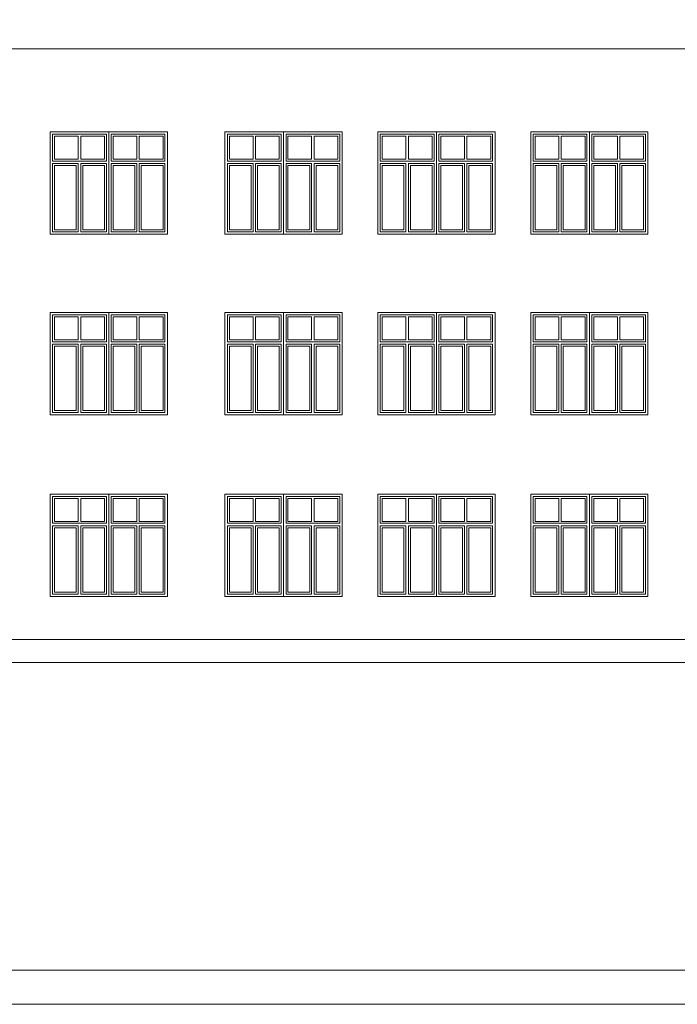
# Model space of a CAD drawing. Header units: millimetres. Extents: x 72202 to 304796, y 21658 to 519946.
# Tile 32 of 95: x 219273 to 220620, y 200419 to 202435. Entities that reach past the tile are written whole.
import ezdxf

# ---------------------------------------------------------------- set-up
doc = ezdxf.new("R2010")
doc.units = ezdxf.units.MM
doc.layers.add('LINIA CIENKA', color=7, linetype='Continuous', lineweight=13)
doc.layers.add('LINIA-NIE DRUKOWAĆ', color=3, linetype='Continuous', lineweight=20, plot=False)

msp = doc.modelspace()

# ---------------------------------------------------------------- linework, layer by layer
at = {"layer": 'LINIA CIENKA'}
for p, q in [((218508.167, 202376.042), (222916.206, 202376.042)), ((219335.255, 202206.042), (219335.255, 201996.042)), ((219335.255, 202206.042), (219575.255, 202206.042)), ((219575.255, 202206.042), (219575.255, 201996.042)), ((219693.152, 202206.042), (219693.152, 201996.042)), ((219693.152, 202206.042), (219933.152, 202206.042)), ((219933.152, 202206.042), (219933.152, 201996.042)), ((220006.295, 202206.042), (220006.295, 201996.042)), ((220006.295, 202206.042), (220246.295, 202206.042)), ((220246.295, 202206.042), (220246.295, 201996.042)), ((220319.468, 202206.042), (220319.468, 201996.042)), ((220319.468, 202206.042), (220559.468, 202206.042)), ((220559.468, 202206.042), (220559.468, 201996.042)), ((219335.255, 201996.042), (219575.255, 201996.042)), ((219693.152, 201996.042), (219933.152, 201996.042)), ((220006.295, 201996.042), (220246.295, 201996.042)), ((220319.468, 201996.042), (220559.468, 201996.042)), ((219335.255, 201836.042), (219335.255, 201626.042)), ((219335.255, 201836.042), (219575.255, 201836.042)), ((219575.255, 201836.042), (219575.255, 201626.042)), ((219693.152, 201836.042), (219693.152, 201626.042)), ((219693.152, 201836.042), (219933.152, 201836.042)), ((219933.152, 201836.042), (219933.152, 201626.042)), ((220006.295, 201836.042), (220006.295, 201626.042)), ((220006.295, 201836.042), (220246.295, 201836.042)), ((220246.295, 201836.042), (220246.295, 201626.042)), ((220319.468, 201836.042), (220319.468, 201626.042)), ((220319.468, 201836.042), (220559.468, 201836.042)), ((220559.468, 201836.042), (220559.468, 201626.042)), ((219335.255, 201626.042), (219575.255, 201626.042)), ((219693.152, 201626.042), (219933.152, 201626.042)), ((220006.295, 201626.042), (220246.295, 201626.042)), ((220319.468, 201626.042), (220559.468, 201626.042)), ((219335.255, 201464.042), (219335.255, 201254.042)), ((219335.255, 201464.042), (219575.255, 201464.042)), ((219575.255, 201464.042), (219575.255, 201254.042)), ((219693.152, 201464.042), (219693.152, 201254.042)), ((219693.152, 201464.042), (219933.152, 201464.042)), ((219933.152, 201464.042), (219933.152, 201254.042)), ((220006.295, 201464.042), (220006.295, 201254.042)), ((220006.295, 201464.042), (220246.295, 201464.042)), ((220246.295, 201464.042), (220246.295, 201254.042)), ((220319.468, 201464.042), (220319.468, 201254.042)), ((220319.468, 201464.042), (220559.468, 201464.042)), ((220559.468, 201464.042), (220559.468, 201254.042)), ((219335.255, 201254.042), (219575.255, 201254.042)), ((219693.152, 201254.042), (219933.152, 201254.042)), ((220006.295, 201254.042), (220246.295, 201254.042)), ((220319.468, 201254.042), (220559.468, 201254.042)), ((218508.167, 201166.042), (222916.206, 201166.042))]:
    msp.add_line(p, q, dxfattribs=at)
at = {"layer": 'LINIA CIENKA', "color": 8}
for p, q in [((219455.255, 202206.042), (219455.255, 201996.042)), ((219813.152, 202206.042), (219813.152, 201996.042)), ((220126.295, 202206.042), (220126.295, 201996.042)), ((220439.468, 202206.042), (220439.468, 201996.042)), ((219340.255, 202201.042), (219340.255, 202146.042)), ((219340.255, 202201.042), (219450.255, 202201.042)), ((219344.255, 202197.042), (219344.255, 202150.042)), ((219344.255, 202197.042), (219392.755, 202197.042)), ((219392.755, 202150.042), (219392.755, 202197.042)), ((219397.755, 202197.042), (219446.255, 202197.042)), ((219397.755, 202150.042), (219397.755, 202197.042)), ((219446.255, 202197.042), (219446.255, 202150.042)), ((219450.255, 202201.042), (219450.255, 202146.042)), ((219460.255, 202201.042), (219570.255, 202201.042)), ((219460.255, 202201.042), (219460.255, 202146.042)), ((219464.255, 202197.042), (219464.255, 202150.042)), ((219464.255, 202197.042), (219512.755, 202197.042)), ((219512.755, 202150.042), (219512.755, 202197.042)), ((219517.755, 202197.042), (219566.255, 202197.042)), ((219517.755, 202150.042), (219517.755, 202197.042)), ((219566.255, 202197.042), (219566.255, 202150.042)), ((219570.255, 202201.042), (219570.255, 202146.042)), ((219698.152, 202201.042), (219698.152, 202146.042)), ((219698.152, 202201.042), (219808.152, 202201.042)), ((219702.152, 202197.042), (219702.152, 202150.042)), ((219702.152, 202197.042), (219750.652, 202197.042)), ((219750.652, 202150.042), (219750.652, 202197.042)), ((219755.652, 202197.042), (219804.152, 202197.042)), ((219755.652, 202150.042), (219755.652, 202197.042)), ((219804.152, 202197.042), (219804.152, 202150.042)), ((219808.152, 202201.042), (219808.152, 202146.042)), ((219818.152, 202201.042), (219928.152, 202201.042)), ((219818.152, 202201.042), (219818.152, 202146.042)), ((219822.152, 202197.042), (219822.152, 202150.042)), ((219822.152, 202197.042), (219870.652, 202197.042)), ((219870.652, 202150.042), (219870.652, 202197.042)), ((219875.652, 202197.042), (219924.152, 202197.042)), ((219875.652, 202150.042), (219875.652, 202197.042)), ((219924.152, 202197.042), (219924.152, 202150.042)), ((219928.152, 202201.042), (219928.152, 202146.042)), ((220011.295, 202201.042), (220011.295, 202146.042)), ((220011.295, 202201.042), (220121.295, 202201.042)), ((220015.295, 202197.042), (220015.295, 202150.042)), ((220015.295, 202197.042), (220063.795, 202197.042)), ((220063.795, 202150.042), (220063.795, 202197.042)), ((220068.795, 202197.042), (220117.295, 202197.042)), ((220068.795, 202150.042), (220068.795, 202197.042)), ((220117.295, 202197.042), (220117.295, 202150.042)), ((220121.295, 202201.042), (220121.295, 202146.042)), ((220131.295, 202201.042), (220241.295, 202201.042)), ((220131.295, 202201.042), (220131.295, 202146.042)), ((220135.295, 202197.042), (220135.295, 202150.042)), ((220135.295, 202197.042), (220183.795, 202197.042)), ((220183.795, 202150.042), (220183.795, 202197.042)), ((220188.795, 202197.042), (220237.295, 202197.042)), ((220188.795, 202150.042), (220188.795, 202197.042)), ((220237.295, 202197.042), (220237.295, 202150.042)), ((220241.295, 202201.042), (220241.295, 202146.042)), ((220324.468, 202201.042), (220324.468, 202146.042)), ((220324.468, 202201.042), (220434.468, 202201.042)), ((220328.468, 202197.042), (220328.468, 202150.042)), ((220328.468, 202197.042), (220376.968, 202197.042)), ((220376.968, 202150.042), (220376.968, 202197.042)), ((220381.968, 202197.042), (220430.468, 202197.042)), ((220381.968, 202150.042), (220381.968, 202197.042)), ((220430.468, 202197.042), (220430.468, 202150.042)), ((220434.468, 202201.042), (220434.468, 202146.042)), ((220444.468, 202201.042), (220554.468, 202201.042)), ((220444.468, 202201.042), (220444.468, 202146.042)), ((220448.468, 202197.042), (220448.468, 202150.042)), ((220448.468, 202197.042), (220496.968, 202197.042)), ((220496.968, 202150.042), (220496.968, 202197.042)), ((220501.968, 202197.042), (220550.468, 202197.042)), ((220501.968, 202150.042), (220501.968, 202197.042)), ((220550.468, 202197.042), (220550.468, 202150.042)), ((220554.468, 202201.042), (220554.468, 202146.042)), ((219340.255, 202146.042), (219450.255, 202146.042)), ((219344.255, 202150.042), (219392.755, 202150.042)), ((219397.755, 202150.042), (219446.255, 202150.042)), ((219460.255, 202146.042), (219570.255, 202146.042)), ((219464.255, 202150.042), (219512.755, 202150.042)), ((219517.755, 202150.042), (219566.255, 202150.042)), ((219698.152, 202146.042), (219808.152, 202146.042)), ((219702.152, 202150.042), (219750.652, 202150.042)), ((219755.652, 202150.042), (219804.152, 202150.042)), ((219818.152, 202146.042), (219928.152, 202146.042)), ((219822.152, 202150.042), (219870.652, 202150.042)), ((219875.652, 202150.042), (219924.152, 202150.042)), ((220011.295, 202146.042), (220121.295, 202146.042)), ((220015.295, 202150.042), (220063.795, 202150.042)), ((220068.795, 202150.042), (220117.295, 202150.042)), ((220131.295, 202146.042), (220241.295, 202146.042)), ((220135.295, 202150.042), (220183.795, 202150.042)), ((220188.795, 202150.042), (220237.295, 202150.042)), ((220324.468, 202146.042), (220434.468, 202146.042)), ((220328.468, 202150.042), (220376.968, 202150.042)), ((220381.968, 202150.042), (220430.468, 202150.042)), ((220444.468, 202146.042), (220554.468, 202146.042)), ((220448.468, 202150.042), (220496.968, 202150.042)), ((220501.968, 202150.042), (220550.468, 202150.042)), ((219340.255, 202141.042), (219340.255, 202001.042)), ((219340.255, 202141.042), (219392.755, 202141.042)), ((219344.255, 202137.042), (219344.255, 202005.042)), ((219344.255, 202137.042), (219388.755, 202137.042)), ((219388.755, 202137.042), (219388.755, 202005.042)), ((219392.755, 202141.042), (219392.755, 202001.042)), ((219397.755, 202141.042), (219450.255, 202141.042)), ((219397.755, 202141.042), (219397.755, 202001.042)), ((219401.755, 202137.042), (219446.255, 202137.042)), ((219401.755, 202137.042), (219401.755, 202005.042)), ((219446.255, 202137.042), (219446.255, 202005.042)), ((219450.255, 202141.042), (219450.255, 202001.042)), ((219460.255, 202141.042), (219512.755, 202141.042)), ((219460.255, 202141.042), (219460.255, 202001.042)), ((219464.255, 202137.042), (219464.255, 202005.042)), ((219464.255, 202137.042), (219508.755, 202137.042)), ((219508.755, 202137.042), (219508.755, 202005.042)), ((219512.755, 202141.042), (219512.755, 202001.042)), ((219517.755, 202141.042), (219570.255, 202141.042)), ((219517.755, 202141.042), (219517.755, 202001.042)), ((219521.755, 202137.042), (219566.255, 202137.042)), ((219521.755, 202137.042), (219521.755, 202005.042)), ((219566.255, 202137.042), (219566.255, 202005.042)), ((219570.255, 202141.042), (219570.255, 202001.042)), ((219698.152, 202141.042), (219698.152, 202001.042)), ((219698.152, 202141.042), (219750.652, 202141.042)), ((219702.152, 202137.042), (219702.152, 202005.042)), ((219702.152, 202137.042), (219746.652, 202137.042)), ((219746.652, 202137.042), (219746.652, 202005.042)), ((219750.652, 202141.042), (219750.652, 202001.042)), ((219755.652, 202141.042), (219808.152, 202141.042)), ((219755.652, 202141.042), (219755.652, 202001.042)), ((219759.652, 202137.042), (219804.152, 202137.042)), ((219759.652, 202137.042), (219759.652, 202005.042)), ((219804.152, 202137.042), (219804.152, 202005.042)), ((219808.152, 202141.042), (219808.152, 202001.042)), ((219818.152, 202141.042), (219870.652, 202141.042)), ((219818.152, 202141.042), (219818.152, 202001.042)), ((219822.152, 202137.042), (219822.152, 202005.042)), ((219822.152, 202137.042), (219866.652, 202137.042)), ((219866.652, 202137.042), (219866.652, 202005.042)), ((219870.652, 202141.042), (219870.652, 202001.042)), ((219875.652, 202141.042), (219928.152, 202141.042)), ((219875.652, 202141.042), (219875.652, 202001.042)), ((219879.652, 202137.042), (219924.152, 202137.042)), ((219879.652, 202137.042), (219879.652, 202005.042)), ((219924.152, 202137.042), (219924.152, 202005.042)), ((219928.152, 202141.042), (219928.152, 202001.042)), ((220011.295, 202141.042), (220011.295, 202001.042)), ((220011.295, 202141.042), (220063.795, 202141.042)), ((220015.295, 202137.042), (220015.295, 202005.042)), ((220015.295, 202137.042), (220059.795, 202137.042)), ((220059.795, 202137.042), (220059.795, 202005.042)), ((220063.795, 202141.042), (220063.795, 202001.042)), ((220068.795, 202141.042), (220121.295, 202141.042)), ((220068.795, 202141.042), (220068.795, 202001.042)), ((220072.795, 202137.042), (220117.295, 202137.042)), ((220072.795, 202137.042), (220072.795, 202005.042)), ((220117.295, 202137.042), (220117.295, 202005.042)), ((220121.295, 202141.042), (220121.295, 202001.042)), ((220131.295, 202141.042), (220183.795, 202141.042)), ((220131.295, 202141.042), (220131.295, 202001.042)), ((220135.295, 202137.042), (220135.295, 202005.042)), ((220135.295, 202137.042), (220179.795, 202137.042)), ((220179.795, 202137.042), (220179.795, 202005.042)), ((220183.795, 202141.042), (220183.795, 202001.042)), ((220188.795, 202141.042), (220241.295, 202141.042)), ((220188.795, 202141.042), (220188.795, 202001.042)), ((220192.795, 202137.042), (220237.295, 202137.042)), ((220192.795, 202137.042), (220192.795, 202005.042)), ((220237.295, 202137.042), (220237.295, 202005.042)), ((220241.295, 202141.042), (220241.295, 202001.042)), ((220324.468, 202141.042), (220324.468, 202001.042)), ((220324.468, 202141.042), (220376.968, 202141.042)), ((220328.468, 202137.042), (220328.468, 202005.042)), ((220328.468, 202137.042), (220372.968, 202137.042)), ((220372.968, 202137.042), (220372.968, 202005.042)), ((220376.968, 202141.042), (220376.968, 202001.042)), ((220381.968, 202141.042), (220434.468, 202141.042)), ((220381.968, 202141.042), (220381.968, 202001.042)), ((220385.968, 202137.042), (220430.468, 202137.042)), ((220385.968, 202137.042), (220385.968, 202005.042)), ((220430.468, 202137.042), (220430.468, 202005.042)), ((220434.468, 202141.042), (220434.468, 202001.042)), ((220444.468, 202141.042), (220496.968, 202141.042)), ((220444.468, 202141.042), (220444.468, 202001.042)), ((220448.468, 202137.042), (220448.468, 202005.042)), ((220448.468, 202137.042), (220492.968, 202137.042)), ((220492.968, 202137.042), (220492.968, 202005.042)), ((220496.968, 202141.042), (220496.968, 202001.042)), ((220501.968, 202141.042), (220554.468, 202141.042)), ((220501.968, 202141.042), (220501.968, 202001.042)), ((220505.968, 202137.042), (220550.468, 202137.042)), ((220505.968, 202137.042), (220505.968, 202005.042)), ((220550.468, 202137.042), (220550.468, 202005.042)), ((220554.468, 202141.042), (220554.468, 202001.042)), ((219344.255, 202005.042), (219388.755, 202005.042)), ((219401.755, 202005.042), (219446.255, 202005.042)), ((219464.255, 202005.042), (219508.755, 202005.042)), ((219521.755, 202005.042), (219566.255, 202005.042)), ((219702.152, 202005.042), (219746.652, 202005.042)), ((219759.652, 202005.042), (219804.152, 202005.042)), ((219822.152, 202005.042), (219866.652, 202005.042)), ((219879.652, 202005.042), (219924.152, 202005.042)), ((220015.295, 202005.042), (220059.795, 202005.042)), ((220072.795, 202005.042), (220117.295, 202005.042)), ((220135.295, 202005.042), (220179.795, 202005.042)), ((220192.795, 202005.042), (220237.295, 202005.042)), ((220328.468, 202005.042), (220372.968, 202005.042)), ((220385.968, 202005.042), (220430.468, 202005.042)), ((220448.468, 202005.042), (220492.968, 202005.042)), ((220505.968, 202005.042), (220550.468, 202005.042)), ((219340.255, 202001.042), (219392.755, 202001.042)), ((219397.755, 202001.042), (219450.255, 202001.042)), ((219460.255, 202001.042), (219512.755, 202001.042)), ((219517.755, 202001.042), (219570.255, 202001.042)), ((219698.152, 202001.042), (219750.652, 202001.042)), ((219755.652, 202001.042), (219808.152, 202001.042)), ((219818.152, 202001.042), (219870.652, 202001.042)), ((219875.652, 202001.042), (219928.152, 202001.042)), ((220011.295, 202001.042), (220063.795, 202001.042)), ((220068.795, 202001.042), (220121.295, 202001.042)), ((220131.295, 202001.042), (220183.795, 202001.042)), ((220188.795, 202001.042), (220241.295, 202001.042)), ((220324.468, 202001.042), (220376.968, 202001.042)), ((220381.968, 202001.042), (220434.468, 202001.042)), ((220444.468, 202001.042), (220496.968, 202001.042)), ((220501.968, 202001.042), (220554.468, 202001.042)), ((219340.255, 201831.042), (219340.255, 201776.042)), ((219340.255, 201831.042), (219450.255, 201831.042)), ((219344.255, 201827.042), (219344.255, 201780.042)), ((219344.255, 201827.042), (219392.755, 201827.042)), ((219392.755, 201780.042), (219392.755, 201827.042)), ((219397.755, 201827.042), (219446.255, 201827.042)), ((219397.755, 201780.042), (219397.755, 201827.042)), ((219446.255, 201827.042), (219446.255, 201780.042)), ((219450.255, 201831.042), (219450.255, 201776.042)), ((219455.255, 201836.042), (219455.255, 201626.042)), ((219460.255, 201831.042), (219570.255, 201831.042)), ((219460.255, 201831.042), (219460.255, 201776.042)), ((219464.255, 201827.042), (219464.255, 201780.042)), ((219464.255, 201827.042), (219512.755, 201827.042)), ((219512.755, 201780.042), (219512.755, 201827.042)), ((219517.755, 201827.042), (219566.255, 201827.042)), ((219517.755, 201780.042), (219517.755, 201827.042)), ((219566.255, 201827.042), (219566.255, 201780.042)), ((219570.255, 201831.042), (219570.255, 201776.042)), ((219698.152, 201831.042), (219698.152, 201776.042)), ((219698.152, 201831.042), (219808.152, 201831.042)), ((219702.152, 201827.042), (219702.152, 201780.042)), ((219702.152, 201827.042), (219750.652, 201827.042)), ((219750.652, 201780.042), (219750.652, 201827.042)), ((219755.652, 201827.042), (219804.152, 201827.042)), ((219755.652, 201780.042), (219755.652, 201827.042)), ((219804.152, 201827.042), (219804.152, 201780.042)), ((219808.152, 201831.042), (219808.152, 201776.042)), ((219813.152, 201836.042), (219813.152, 201626.042)), ((219818.152, 201831.042), (219928.152, 201831.042)), ((219818.152, 201831.042), (219818.152, 201776.042)), ((219822.152, 201827.042), (219822.152, 201780.042)), ((219822.152, 201827.042), (219870.652, 201827.042)), ((219870.652, 201780.042), (219870.652, 201827.042)), ((219875.652, 201827.042), (219924.152, 201827.042)), ((219875.652, 201780.042), (219875.652, 201827.042)), ((219924.152, 201827.042), (219924.152, 201780.042)), ((219928.152, 201831.042), (219928.152, 201776.042)), ((220011.295, 201831.042), (220011.295, 201776.042)), ((220011.295, 201831.042), (220121.295, 201831.042)), ((220015.295, 201827.042), (220015.295, 201780.042)), ((220015.295, 201827.042), (220063.795, 201827.042)), ((220063.795, 201780.042), (220063.795, 201827.042)), ((220068.795, 201827.042), (220117.295, 201827.042)), ((220068.795, 201780.042), (220068.795, 201827.042)), ((220117.295, 201827.042), (220117.295, 201780.042)), ((220121.295, 201831.042), (220121.295, 201776.042)), ((220126.295, 201836.042), (220126.295, 201626.042)), ((220131.295, 201831.042), (220241.295, 201831.042)), ((220131.295, 201831.042), (220131.295, 201776.042)), ((220135.295, 201827.042), (220135.295, 201780.042)), ((220135.295, 201827.042), (220183.795, 201827.042)), ((220183.795, 201780.042), (220183.795, 201827.042)), ((220188.795, 201827.042), (220237.295, 201827.042)), ((220188.795, 201780.042), (220188.795, 201827.042)), ((220237.295, 201827.042), (220237.295, 201780.042)), ((220241.295, 201831.042), (220241.295, 201776.042)), ((220324.468, 201831.042), (220324.468, 201776.042)), ((220324.468, 201831.042), (220434.468, 201831.042)), ((220328.468, 201827.042), (220328.468, 201780.042)), ((220328.468, 201827.042), (220376.968, 201827.042)), ((220376.968, 201780.042), (220376.968, 201827.042)), ((220381.968, 201827.042), (220430.468, 201827.042)), ((220381.968, 201780.042), (220381.968, 201827.042)), ((220430.468, 201827.042), (220430.468, 201780.042)), ((220434.468, 201831.042), (220434.468, 201776.042)), ((220439.468, 201836.042), (220439.468, 201626.042)), ((220444.468, 201831.042), (220554.468, 201831.042)), ((220444.468, 201831.042), (220444.468, 201776.042)), ((220448.468, 201827.042), (220448.468, 201780.042)), ((220448.468, 201827.042), (220496.968, 201827.042)), ((220496.968, 201780.042), (220496.968, 201827.042)), ((220501.968, 201827.042), (220550.468, 201827.042)), ((220501.968, 201780.042), (220501.968, 201827.042)), ((220550.468, 201827.042), (220550.468, 201780.042)), ((220554.468, 201831.042), (220554.468, 201776.042)), ((219340.255, 201776.042), (219450.255, 201776.042)), ((219340.255, 201771.042), (219340.255, 201631.042)), ((219340.255, 201771.042), (219392.755, 201771.042)), ((219344.255, 201780.042), (219392.755, 201780.042)), ((219344.255, 201767.042), (219344.255, 201635.042)), ((219344.255, 201767.042), (219388.755, 201767.042)), ((219388.755, 201767.042), (219388.755, 201635.042)), ((219392.755, 201771.042), (219392.755, 201631.042)), ((219397.755, 201780.042), (219446.255, 201780.042)), ((219397.755, 201771.042), (219450.255, 201771.042)), ((219397.755, 201771.042), (219397.755, 201631.042)), ((219401.755, 201767.042), (219446.255, 201767.042)), ((219401.755, 201767.042), (219401.755, 201635.042)), ((219446.255, 201767.042), (219446.255, 201635.042)), ((219450.255, 201771.042), (219450.255, 201631.042)), ((219460.255, 201776.042), (219570.255, 201776.042)), ((219460.255, 201771.042), (219512.755, 201771.042)), ((219460.255, 201771.042), (219460.255, 201631.042)), ((219464.255, 201780.042), (219512.755, 201780.042)), ((219464.255, 201767.042), (219464.255, 201635.042)), ((219464.255, 201767.042), (219508.755, 201767.042)), ((219508.755, 201767.042), (219508.755, 201635.042)), ((219512.755, 201771.042), (219512.755, 201631.042)), ((219517.755, 201780.042), (219566.255, 201780.042)), ((219517.755, 201771.042), (219570.255, 201771.042)), ((219517.755, 201771.042), (219517.755, 201631.042)), ((219521.755, 201767.042), (219566.255, 201767.042)), ((219521.755, 201767.042), (219521.755, 201635.042)), ((219566.255, 201767.042), (219566.255, 201635.042)), ((219570.255, 201771.042), (219570.255, 201631.042)), ((219698.152, 201776.042), (219808.152, 201776.042)), ((219698.152, 201771.042), (219698.152, 201631.042)), ((219698.152, 201771.042), (219750.652, 201771.042)), ((219702.152, 201780.042), (219750.652, 201780.042)), ((219702.152, 201767.042), (219702.152, 201635.042)), ((219702.152, 201767.042), (219746.652, 201767.042)), ((219746.652, 201767.042), (219746.652, 201635.042)), ((219750.652, 201771.042), (219750.652, 201631.042)), ((219755.652, 201780.042), (219804.152, 201780.042)), ((219755.652, 201771.042), (219808.152, 201771.042)), ((219755.652, 201771.042), (219755.652, 201631.042)), ((219759.652, 201767.042), (219804.152, 201767.042)), ((219759.652, 201767.042), (219759.652, 201635.042)), ((219804.152, 201767.042), (219804.152, 201635.042)), ((219808.152, 201771.042), (219808.152, 201631.042)), ((219818.152, 201776.042), (219928.152, 201776.042)), ((219818.152, 201771.042), (219870.652, 201771.042)), ((219818.152, 201771.042), (219818.152, 201631.042)), ((219822.152, 201780.042), (219870.652, 201780.042)), ((219822.152, 201767.042), (219822.152, 201635.042)), ((219822.152, 201767.042), (219866.652, 201767.042)), ((219866.652, 201767.042), (219866.652, 201635.042)), ((219870.652, 201771.042), (219870.652, 201631.042)), ((219875.652, 201780.042), (219924.152, 201780.042)), ((219875.652, 201771.042), (219928.152, 201771.042)), ((219875.652, 201771.042), (219875.652, 201631.042)), ((219879.652, 201767.042), (219924.152, 201767.042)), ((219879.652, 201767.042), (219879.652, 201635.042)), ((219924.152, 201767.042), (219924.152, 201635.042)), ((219928.152, 201771.042), (219928.152, 201631.042)), ((220011.295, 201776.042), (220121.295, 201776.042)), ((220011.295, 201771.042), (220011.295, 201631.042)), ((220011.295, 201771.042), (220063.795, 201771.042)), ((220015.295, 201780.042), (220063.795, 201780.042)), ((220015.295, 201767.042), (220015.295, 201635.042)), ((220015.295, 201767.042), (220059.795, 201767.042)), ((220059.795, 201767.042), (220059.795, 201635.042)), ((220063.795, 201771.042), (220063.795, 201631.042)), ((220068.795, 201780.042), (220117.295, 201780.042)), ((220068.795, 201771.042), (220121.295, 201771.042)), ((220068.795, 201771.042), (220068.795, 201631.042)), ((220072.795, 201767.042), (220117.295, 201767.042)), ((220072.795, 201767.042), (220072.795, 201635.042)), ((220117.295, 201767.042), (220117.295, 201635.042)), ((220121.295, 201771.042), (220121.295, 201631.042)), ((220131.295, 201776.042), (220241.295, 201776.042)), ((220131.295, 201771.042), (220183.795, 201771.042)), ((220131.295, 201771.042), (220131.295, 201631.042)), ((220135.295, 201780.042), (220183.795, 201780.042)), ((220135.295, 201767.042), (220135.295, 201635.042)), ((220135.295, 201767.042), (220179.795, 201767.042)), ((220179.795, 201767.042), (220179.795, 201635.042)), ((220183.795, 201771.042), (220183.795, 201631.042)), ((220188.795, 201780.042), (220237.295, 201780.042)), ((220188.795, 201771.042), (220241.295, 201771.042)), ((220188.795, 201771.042), (220188.795, 201631.042)), ((220192.795, 201767.042), (220237.295, 201767.042)), ((220192.795, 201767.042), (220192.795, 201635.042)), ((220237.295, 201767.042), (220237.295, 201635.042)), ((220241.295, 201771.042), (220241.295, 201631.042)), ((220324.468, 201776.042), (220434.468, 201776.042)), ((220324.468, 201771.042), (220324.468, 201631.042)), ((220324.468, 201771.042), (220376.968, 201771.042)), ((220328.468, 201780.042), (220376.968, 201780.042)), ((220328.468, 201767.042), (220328.468, 201635.042)), ((220328.468, 201767.042), (220372.968, 201767.042)), ((220372.968, 201767.042), (220372.968, 201635.042)), ((220376.968, 201771.042), (220376.968, 201631.042)), ((220381.968, 201780.042), (220430.468, 201780.042)), ((220381.968, 201771.042), (220434.468, 201771.042)), ((220381.968, 201771.042), (220381.968, 201631.042)), ((220385.968, 201767.042), (220430.468, 201767.042)), ((220385.968, 201767.042), (220385.968, 201635.042)), ((220430.468, 201767.042), (220430.468, 201635.042)), ((220434.468, 201771.042), (220434.468, 201631.042)), ((220444.468, 201776.042), (220554.468, 201776.042)), ((220444.468, 201771.042), (220496.968, 201771.042)), ((220444.468, 201771.042), (220444.468, 201631.042)), ((220448.468, 201780.042), (220496.968, 201780.042)), ((220448.468, 201767.042), (220448.468, 201635.042)), ((220448.468, 201767.042), (220492.968, 201767.042)), ((220492.968, 201767.042), (220492.968, 201635.042)), ((220496.968, 201771.042), (220496.968, 201631.042)), ((220501.968, 201780.042), (220550.468, 201780.042)), ((220501.968, 201771.042), (220554.468, 201771.042)), ((220501.968, 201771.042), (220501.968, 201631.042)), ((220505.968, 201767.042), (220550.468, 201767.042)), ((220505.968, 201767.042), (220505.968, 201635.042)), ((220550.468, 201767.042), (220550.468, 201635.042)), ((220554.468, 201771.042), (220554.468, 201631.042)), ((219340.255, 201631.042), (219392.755, 201631.042)), ((219344.255, 201635.042), (219388.755, 201635.042)), ((219397.755, 201631.042), (219450.255, 201631.042)), ((219401.755, 201635.042), (219446.255, 201635.042)), ((219460.255, 201631.042), (219512.755, 201631.042)), ((219464.255, 201635.042), (219508.755, 201635.042)), ((219517.755, 201631.042), (219570.255, 201631.042)), ((219521.755, 201635.042), (219566.255, 201635.042)), ((219698.152, 201631.042), (219750.652, 201631.042)), ((219702.152, 201635.042), (219746.652, 201635.042)), ((219755.652, 201631.042), (219808.152, 201631.042)), ((219759.652, 201635.042), (219804.152, 201635.042)), ((219818.152, 201631.042), (219870.652, 201631.042)), ((219822.152, 201635.042), (219866.652, 201635.042)), ((219875.652, 201631.042), (219928.152, 201631.042)), ((219879.652, 201635.042), (219924.152, 201635.042)), ((220011.295, 201631.042), (220063.795, 201631.042)), ((220015.295, 201635.042), (220059.795, 201635.042)), ((220068.795, 201631.042), (220121.295, 201631.042)), ((220072.795, 201635.042), (220117.295, 201635.042)), ((220131.295, 201631.042), (220183.795, 201631.042)), ((220135.295, 201635.042), (220179.795, 201635.042)), ((220188.795, 201631.042), (220241.295, 201631.042)), ((220192.795, 201635.042), (220237.295, 201635.042)), ((220324.468, 201631.042), (220376.968, 201631.042)), ((220328.468, 201635.042), (220372.968, 201635.042)), ((220381.968, 201631.042), (220434.468, 201631.042)), ((220385.968, 201635.042), (220430.468, 201635.042)), ((220444.468, 201631.042), (220496.968, 201631.042)), ((220448.468, 201635.042), (220492.968, 201635.042)), ((220501.968, 201631.042), (220554.468, 201631.042)), ((220505.968, 201635.042), (220550.468, 201635.042)), ((219340.255, 201459.042), (219340.255, 201404.042)), ((219340.255, 201459.042), (219450.255, 201459.042)), ((219450.255, 201459.042), (219450.255, 201404.042)), ((219455.255, 201464.042), (219455.255, 201254.042)), ((219460.255, 201459.042), (219570.255, 201459.042)), ((219460.255, 201459.042), (219460.255, 201404.042)), ((219570.255, 201459.042), (219570.255, 201404.042)), ((219698.152, 201459.042), (219698.152, 201404.042)), ((219698.152, 201459.042), (219808.152, 201459.042)), ((219808.152, 201459.042), (219808.152, 201404.042)), ((219813.152, 201464.042), (219813.152, 201254.042)), ((219818.152, 201459.042), (219928.152, 201459.042)), ((219818.152, 201459.042), (219818.152, 201404.042)), ((219928.152, 201459.042), (219928.152, 201404.042)), ((220011.295, 201459.042), (220011.295, 201404.042)), ((220011.295, 201459.042), (220121.295, 201459.042)), ((220121.295, 201459.042), (220121.295, 201404.042)), ((220126.295, 201464.042), (220126.295, 201254.042)), ((220131.295, 201459.042), (220241.295, 201459.042)), ((220131.295, 201459.042), (220131.295, 201404.042)), ((220241.295, 201459.042), (220241.295, 201404.042)), ((220324.468, 201459.042), (220324.468, 201404.042)), ((220324.468, 201459.042), (220434.468, 201459.042)), ((220434.468, 201459.042), (220434.468, 201404.042)), ((220439.468, 201464.042), (220439.468, 201254.042)), ((220444.468, 201459.042), (220554.468, 201459.042)), ((220444.468, 201459.042), (220444.468, 201404.042)), ((220554.468, 201459.042), (220554.468, 201404.042)), ((219344.255, 201455.042), (219344.255, 201408.042)), ((219344.255, 201455.042), (219392.755, 201455.042)), ((219392.755, 201408.042), (219392.755, 201455.042)), ((219397.755, 201455.042), (219446.255, 201455.042)), ((219397.755, 201408.042), (219397.755, 201455.042)), ((219446.255, 201455.042), (219446.255, 201408.042)), ((219464.255, 201455.042), (219464.255, 201408.042)), ((219464.255, 201455.042), (219512.755, 201455.042)), ((219512.755, 201408.042), (219512.755, 201455.042)), ((219517.755, 201455.042), (219566.255, 201455.042)), ((219517.755, 201408.042), (219517.755, 201455.042)), ((219566.255, 201455.042), (219566.255, 201408.042)), ((219702.152, 201455.042), (219702.152, 201408.042)), ((219702.152, 201455.042), (219750.652, 201455.042)), ((219750.652, 201408.042), (219750.652, 201455.042)), ((219755.652, 201455.042), (219804.152, 201455.042)), ((219755.652, 201408.042), (219755.652, 201455.042)), ((219804.152, 201455.042), (219804.152, 201408.042)), ((219822.152, 201455.042), (219822.152, 201408.042)), ((219822.152, 201455.042), (219870.652, 201455.042)), ((219870.652, 201408.042), (219870.652, 201455.042)), ((219875.652, 201455.042), (219924.152, 201455.042)), ((219875.652, 201408.042), (219875.652, 201455.042)), ((219924.152, 201455.042), (219924.152, 201408.042)), ((220015.295, 201455.042), (220015.295, 201408.042)), ((220015.295, 201455.042), (220063.795, 201455.042)), ((220063.795, 201408.042), (220063.795, 201455.042)), ((220068.795, 201455.042), (220117.295, 201455.042)), ((220068.795, 201408.042), (220068.795, 201455.042)), ((220117.295, 201455.042), (220117.295, 201408.042)), ((220135.295, 201455.042), (220135.295, 201408.042)), ((220135.295, 201455.042), (220183.795, 201455.042)), ((220183.795, 201408.042), (220183.795, 201455.042)), ((220188.795, 201455.042), (220237.295, 201455.042)), ((220188.795, 201408.042), (220188.795, 201455.042)), ((220237.295, 201455.042), (220237.295, 201408.042)), ((220328.468, 201455.042), (220328.468, 201408.042)), ((220328.468, 201455.042), (220376.968, 201455.042)), ((220376.968, 201408.042), (220376.968, 201455.042)), ((220381.968, 201455.042), (220430.468, 201455.042)), ((220381.968, 201408.042), (220381.968, 201455.042)), ((220430.468, 201455.042), (220430.468, 201408.042)), ((220448.468, 201455.042), (220448.468, 201408.042)), ((220448.468, 201455.042), (220496.968, 201455.042)), ((220496.968, 201408.042), (220496.968, 201455.042)), ((220501.968, 201455.042), (220550.468, 201455.042)), ((220501.968, 201408.042), (220501.968, 201455.042)), ((220550.468, 201455.042), (220550.468, 201408.042)), ((219340.255, 201404.042), (219450.255, 201404.042)), ((219340.255, 201399.042), (219340.255, 201259.042)), ((219340.255, 201399.042), (219392.755, 201399.042)), ((219344.255, 201408.042), (219392.755, 201408.042)), ((219392.755, 201399.042), (219392.755, 201259.042)), ((219397.755, 201408.042), (219446.255, 201408.042)), ((219397.755, 201399.042), (219450.255, 201399.042)), ((219397.755, 201399.042), (219397.755, 201259.042)), ((219450.255, 201399.042), (219450.255, 201259.042)), ((219460.255, 201404.042), (219570.255, 201404.042)), ((219460.255, 201399.042), (219512.755, 201399.042)), ((219460.255, 201399.042), (219460.255, 201259.042)), ((219464.255, 201408.042), (219512.755, 201408.042)), ((219512.755, 201399.042), (219512.755, 201259.042)), ((219517.755, 201408.042), (219566.255, 201408.042)), ((219517.755, 201399.042), (219570.255, 201399.042)), ((219517.755, 201399.042), (219517.755, 201259.042)), ((219570.255, 201399.042), (219570.255, 201259.042)), ((219698.152, 201404.042), (219808.152, 201404.042)), ((219698.152, 201399.042), (219698.152, 201259.042)), ((219698.152, 201399.042), (219750.652, 201399.042)), ((219702.152, 201408.042), (219750.652, 201408.042)), ((219750.652, 201399.042), (219750.652, 201259.042)), ((219755.652, 201408.042), (219804.152, 201408.042)), ((219755.652, 201399.042), (219808.152, 201399.042)), ((219755.652, 201399.042), (219755.652, 201259.042)), ((219808.152, 201399.042), (219808.152, 201259.042)), ((219818.152, 201404.042), (219928.152, 201404.042)), ((219818.152, 201399.042), (219870.652, 201399.042)), ((219818.152, 201399.042), (219818.152, 201259.042)), ((219822.152, 201408.042), (219870.652, 201408.042)), ((219870.652, 201399.042), (219870.652, 201259.042)), ((219875.652, 201408.042), (219924.152, 201408.042)), ((219875.652, 201399.042), (219928.152, 201399.042)), ((219875.652, 201399.042), (219875.652, 201259.042)), ((219928.152, 201399.042), (219928.152, 201259.042)), ((220011.295, 201404.042), (220121.295, 201404.042)), ((220011.295, 201399.042), (220011.295, 201259.042)), ((220011.295, 201399.042), (220063.795, 201399.042)), ((220015.295, 201408.042), (220063.795, 201408.042)), ((220063.795, 201399.042), (220063.795, 201259.042)), ((220068.795, 201408.042), (220117.295, 201408.042)), ((220068.795, 201399.042), (220121.295, 201399.042)), ((220068.795, 201399.042), (220068.795, 201259.042)), ((220121.295, 201399.042), (220121.295, 201259.042)), ((220131.295, 201404.042), (220241.295, 201404.042)), ((220131.295, 201399.042), (220183.795, 201399.042)), ((220131.295, 201399.042), (220131.295, 201259.042)), ((220135.295, 201408.042), (220183.795, 201408.042)), ((220183.795, 201399.042), (220183.795, 201259.042)), ((220188.795, 201408.042), (220237.295, 201408.042)), ((220188.795, 201399.042), (220241.295, 201399.042)), ((220188.795, 201399.042), (220188.795, 201259.042)), ((220241.295, 201399.042), (220241.295, 201259.042)), ((220324.468, 201404.042), (220434.468, 201404.042)), ((220324.468, 201399.042), (220324.468, 201259.042)), ((220324.468, 201399.042), (220376.968, 201399.042)), ((220328.468, 201408.042), (220376.968, 201408.042)), ((220376.968, 201399.042), (220376.968, 201259.042)), ((220381.968, 201408.042), (220430.468, 201408.042)), ((220381.968, 201399.042), (220434.468, 201399.042)), ((220381.968, 201399.042), (220381.968, 201259.042)), ((220434.468, 201399.042), (220434.468, 201259.042)), ((220444.468, 201404.042), (220554.468, 201404.042)), ((220444.468, 201399.042), (220496.968, 201399.042)), ((220444.468, 201399.042), (220444.468, 201259.042)), ((220448.468, 201408.042), (220496.968, 201408.042)), ((220496.968, 201399.042), (220496.968, 201259.042)), ((220501.968, 201408.042), (220550.468, 201408.042)), ((220501.968, 201399.042), (220554.468, 201399.042)), ((220501.968, 201399.042), (220501.968, 201259.042)), ((220554.468, 201399.042), (220554.468, 201259.042)), ((219344.255, 201395.042), (219344.255, 201263.042)), ((219344.255, 201395.042), (219388.755, 201395.042)), ((219388.755, 201395.042), (219388.755, 201263.042)), ((219401.755, 201395.042), (219446.255, 201395.042)), ((219401.755, 201395.042), (219401.755, 201263.042)), ((219446.255, 201395.042), (219446.255, 201263.042)), ((219464.255, 201395.042), (219464.255, 201263.042)), ((219464.255, 201395.042), (219508.755, 201395.042)), ((219508.755, 201395.042), (219508.755, 201263.042)), ((219521.755, 201395.042), (219566.255, 201395.042)), ((219521.755, 201395.042), (219521.755, 201263.042)), ((219566.255, 201395.042), (219566.255, 201263.042)), ((219702.152, 201395.042), (219702.152, 201263.042)), ((219702.152, 201395.042), (219746.652, 201395.042)), ((219746.652, 201395.042), (219746.652, 201263.042)), ((219759.652, 201395.042), (219804.152, 201395.042)), ((219759.652, 201395.042), (219759.652, 201263.042)), ((219804.152, 201395.042), (219804.152, 201263.042)), ((219822.152, 201395.042), (219822.152, 201263.042)), ((219822.152, 201395.042), (219866.652, 201395.042)), ((219866.652, 201395.042), (219866.652, 201263.042)), ((219879.652, 201395.042), (219924.152, 201395.042)), ((219879.652, 201395.042), (219879.652, 201263.042)), ((219924.152, 201395.042), (219924.152, 201263.042)), ((220015.295, 201395.042), (220015.295, 201263.042)), ((220015.295, 201395.042), (220059.795, 201395.042)), ((220059.795, 201395.042), (220059.795, 201263.042)), ((220072.795, 201395.042), (220117.295, 201395.042)), ((220072.795, 201395.042), (220072.795, 201263.042)), ((220117.295, 201395.042), (220117.295, 201263.042)), ((220135.295, 201395.042), (220135.295, 201263.042)), ((220135.295, 201395.042), (220179.795, 201395.042)), ((220179.795, 201395.042), (220179.795, 201263.042)), ((220192.795, 201395.042), (220237.295, 201395.042)), ((220192.795, 201395.042), (220192.795, 201263.042)), ((220237.295, 201395.042), (220237.295, 201263.042)), ((220328.468, 201395.042), (220328.468, 201263.042)), ((220328.468, 201395.042), (220372.968, 201395.042)), ((220372.968, 201395.042), (220372.968, 201263.042)), ((220385.968, 201395.042), (220430.468, 201395.042)), ((220385.968, 201395.042), (220385.968, 201263.042)), ((220430.468, 201395.042), (220430.468, 201263.042)), ((220448.468, 201395.042), (220448.468, 201263.042)), ((220448.468, 201395.042), (220492.968, 201395.042)), ((220492.968, 201395.042), (220492.968, 201263.042)), ((220505.968, 201395.042), (220550.468, 201395.042)), ((220505.968, 201395.042), (220505.968, 201263.042)), ((220550.468, 201395.042), (220550.468, 201263.042)), ((219340.255, 201259.042), (219392.755, 201259.042)), ((219344.255, 201263.042), (219388.755, 201263.042)), ((219397.755, 201259.042), (219450.255, 201259.042)), ((219401.755, 201263.042), (219446.255, 201263.042)), ((219460.255, 201259.042), (219512.755, 201259.042)), ((219464.255, 201263.042), (219508.755, 201263.042)), ((219517.755, 201259.042), (219570.255, 201259.042)), ((219521.755, 201263.042), (219566.255, 201263.042)), ((219698.152, 201259.042), (219750.652, 201259.042)), ((219702.152, 201263.042), (219746.652, 201263.042)), ((219755.652, 201259.042), (219808.152, 201259.042)), ((219759.652, 201263.042), (219804.152, 201263.042)), ((219818.152, 201259.042), (219870.652, 201259.042)), ((219822.152, 201263.042), (219866.652, 201263.042)), ((219875.652, 201259.042), (219928.152, 201259.042)), ((219879.652, 201263.042), (219924.152, 201263.042)), ((220011.295, 201259.042), (220063.795, 201259.042)), ((220015.295, 201263.042), (220059.795, 201263.042)), ((220068.795, 201259.042), (220121.295, 201259.042)), ((220072.795, 201263.042), (220117.295, 201263.042)), ((220131.295, 201259.042), (220183.795, 201259.042)), ((220135.295, 201263.042), (220179.795, 201263.042)), ((220188.795, 201259.042), (220241.295, 201259.042)), ((220192.795, 201263.042), (220237.295, 201263.042)), ((220324.468, 201259.042), (220376.968, 201259.042)), ((220328.468, 201263.042), (220372.968, 201263.042)), ((220381.968, 201259.042), (220434.468, 201259.042)), ((220385.968, 201263.042), (220430.468, 201263.042)), ((220444.468, 201259.042), (220496.968, 201259.042)), ((220448.468, 201263.042), (220492.968, 201263.042)), ((220501.968, 201259.042), (220554.468, 201259.042)), ((220505.968, 201263.042), (220550.468, 201263.042))]:
    msp.add_line(p, q, dxfattribs=at)
at = {"layer": 'LINIA CIENKA'}
msp.add_lwpolyline([(218208.167, 200489.042), (218208.167, 203316.491), (223338.167, 203316.491), (223338.167, 200489.042)], close=True, dxfattribs=at)
msp.add_lwpolyline([(218208.167, 201119.042), (218208.167, 201119.042), (223350.708, 201119.042)], dxfattribs=at)
at = {"layer": 'LINIA-NIE DRUKOWAĆ'}
msp.add_lwpolyline([(217908.167, 203389.042), (217908.167, 200419.042), (223408.167, 200419.042), (223408.167, 203389.042)], close=True, dxfattribs=at)

doc.saveas('drawing.dxf')
